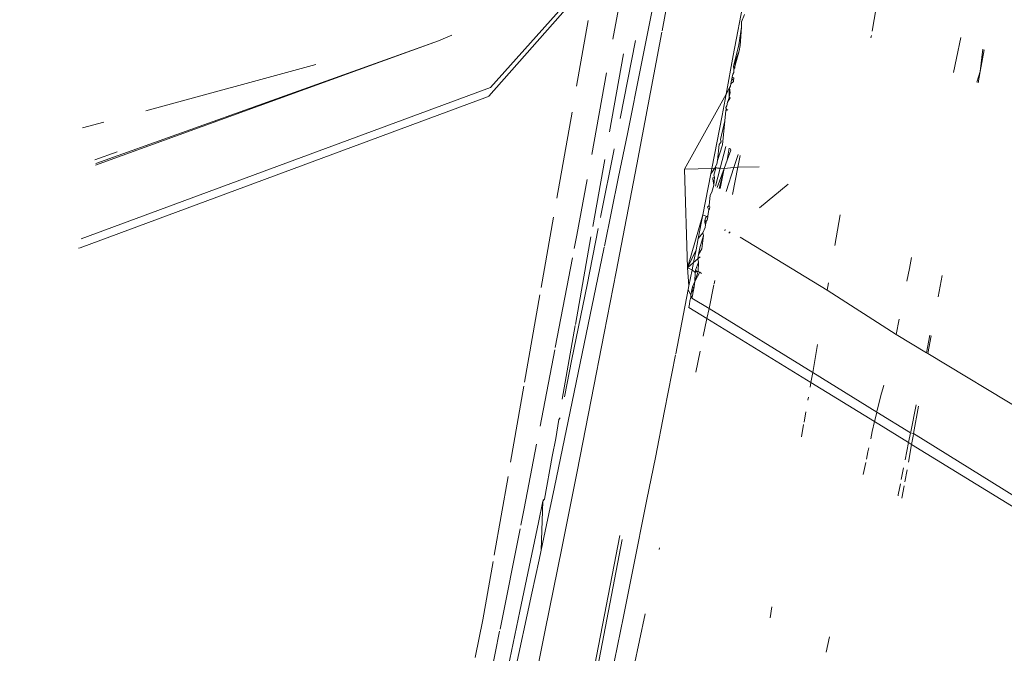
# Model space of a CAD drawing. Header units: millimetres. Extents: x 504675 to 860349, y -23215 to 63575.
# Tile 98 of 177: x 592478 to 592506, y 32857 to 32875. Entities that reach past the tile are written whole.
import ezdxf
from ezdxf import colors
from ezdxf.entities.mleader import LeaderData, LeaderLine
from ezdxf.math import Vec2, Vec3

# ---------------------------------------------------------------- set-up
doc = ezdxf.new("R2010")
doc.units = ezdxf.units.MM
doc.header["$LTSCALE"] = 10
doc.header["$PDMODE"] = 35
doc.header["$PDSIZE"] = -1000
doc.linetypes.add('LEVEL-F-OVERALL LAYOUT$0$HIDDEN', pattern=[0.375, 0.25, -0.125])
doc.layers.get('0').update_dxf_attribs({"linetype": 'CONTINUOUS'})
doc.layers.get('Defpoints').update_dxf_attribs({"color": 253, "linetype": 'CONTINUOUS'})
for name, color, linetype, lineweight in [('ARCH', 8, 'CONTINUOUS', 0), ('DIM', 8, 'CONTINUOUS', 15), ('furniture', 8, 'CONTINUOUS', 5), ('level-C-ELEVATION-$0$I-ANNO-TEXT', 8, 'CONTINUOUS', 18)]:
    doc.layers.add(name, color=color, linetype=linetype, lineweight=lineweight)
doc.layers.add('LEVEL-F-OVERALL LAYOUT$0$DASH1L', color=8, linetype='LEVEL-F-OVERALL LAYOUT$0$HIDDEN')
doc.styles.add('level-C-ELEVATION-$0$KGD - Note', font='romans.shx', dxfattribs={"width": 0.7, "height": 2})
doc.styles.get("Standard").update_dxf_attribs({"font": 'verdana.ttf'})
doc.dimstyles.new('LBF 50', dxfattribs={"dimscale": 25, "dimtxt": 1.75, "dimasz": 1.75, "dimexe": 1, "dimexo": 1, "dimgap": 1, "dimtad": 1, "dimdec": 0, "dimrnd": 5, "dimzin": 12, "dimdsep": 46, "dimtxsty": 'Standard', "dimblk": 'CLOSEDBLANK', "dimcen": 0, "dimclrd": 256, "dimclre": 256, "dimclrt": 256, "dimadec": 0, "dimazin": 3, "dimtfac": 1, "dimtdec": 0, "dimtofl": 0, "dimtmove": 0, "dimatfit": 3, "dimldrblk": 'CLOSEDBLANK', "dimfxl": 0.18, "dimtolj": 1, "dimtzin": 0, "dimlwd": -1, "dimlwe": -1, "dimarcsym": 0})

# ---------------------------------------------------------------- blocks, each defined once
blk = doc.blocks.new('ARCH')
at = {"layer": 'LEVEL-F-OVERALL LAYOUT$0$DASH1L'}
h = blk.add_hatch(dxfattribs=at)
h.set_pattern_fill('ANGLE', color=8, scale=10, angle=352.0664)
h.set_pattern_definition([(352.0664444, (-404119.055, 373340.98), (9.6410197, 69.1814516), [50.8, -19.05]), (82.0664444, (-404119.055, 373340.98), (-69.1814516, 9.6410197), [50.8, -19.05])])
edge = h.paths.add_edge_path(flags=16)
edge.add_line((572074.712, 35847.062), (602196.904, 29528.217))
edge.add_line((602196.904, 29528.217), (599472.63, 39352.005))
edge.add_arc((597545.364, 38817.547), 2000, 15.499436, 89.998351)
edge.add_line((597545.422, 40817.547), (573256.113, 40817.547))
edge.add_arc((576210.344, 22394.182), 18658.72, 99.1099624, 106.6903327)
edge.add_line((570851.58, 40266.829), (572074.712, 35847.062))
h.paths.add_polyline_path([(583373.777, 40815.973), (583374.097, 40875.042), (586424.097, 40859.112), (586423.937, 40815.973)], flags=16)
h.paths.add_polyline_path([(600840.891, 34605.132), (600792.778, 34591.523), (599497.965, 39260.646), (599546.078, 39274.255)])
h.paths.add_polyline_path([(587210.4, 32671.778), (587194.965, 32598.383), (582692.955, 33542.787), (582708.389, 33616.182)])
edge = h.paths.add_edge_path()
edge.add_line((572071.73, 35387.893), (601863.317, 29138.4))
edge.add_arc((601986.5, 29725.619), 600, 258.152638, 375.499436)
edge.add_line((602564.68, 29885.956), (599906.265, 39472.258))
edge.add_arc((597545.364, 38817.547), 2450, 15.499436, 89.998351)
edge.add_line((597545.435, 41267.547), (573220.478, 41267.547))
edge.add_arc((576210.344, 22394.182), 19108.72, 99.0018321, 106.2358191)
edge.add_arc((571035.465, 40164.758), 600, 106.235819, 195.468967)
edge.add_line((570457.2, 40004.728), (571616.648, 35815.082))
edge.add_arc((572194.913, 35975.111), 600, 195.468967, 258.152638)
h.paths.add_polyline_path([(587210.4, 32671.778), (587195.409, 32600.494), (587195.432, 32600.49)])
at = {"layer": 'furniture'}
for p, q in [((592491.598, 32872.7), (592494.597, 32876.062)), ((592491.547, 32872.461), (592494.563, 32875.869)), ((592495.033, 32874.063), (592495.335, 32875.707)), ((592496.295, 32875.708), (592496.049, 32874.457)), ((592498.417, 32873.599), (592498.807, 32875.696)), ((592502.317, 32874.282), (592502.516, 32875.427)), ((592496.591, 32875.225), (592496.415, 32874.291)), ((592498.65, 32874.549), (592498.729, 32874.75)), ((592494.013, 32872.734), (592494.337, 32874.581)), ((592496.049, 32874.457), (592495.825, 32873.33)), ((592498.574, 32873.901), (592498.644, 32874.395)), ((592498.644, 32874.395), (592498.606, 32873.88)), ((592498.65, 32874.549), (592498.644, 32874.395)), ((592490.135, 32874.014), (592490.508, 32874.174)), ((592496.408, 32874.253), (592495.706, 32870.538)), ((592502.284, 32874.095), (592502.296, 32874.163)), ((592504.807, 32874.103), (592504.687, 32873.528)), ((592480.497, 32870.518), (592490.135, 32874.014)), ((592480.507, 32870.569), (592490.135, 32874.014)), ((592495.235, 32871.827), (592495.665, 32874.023)), ((592498.42, 32873.289), (592498.574, 32873.901)), ((592498.579, 32873.733), (592498.606, 32873.88)), ((592505.426, 32873.78), (592505.355, 32873.151)), ((592494.942, 32871.458), (592495.329, 32873.644)), ((592498.417, 32873.599), (592498.213, 32872.514)), ((592498.42, 32873.289), (592498.579, 32873.733)), ((592498.579, 32873.733), (592498.462, 32873.289)), ((592504.687, 32873.528), (592504.599, 32873.126)), ((592505.467, 32873.757), (592505.355, 32873.151)), ((592481.909, 32872.048), (592486.686, 32873.344)), ((592495.439, 32871.401), (592495.825, 32873.33)), ((592498.42, 32873.289), (592498.427, 32873.221)), ((592498.455, 32873.254), (592498.42, 32873.289)), ((592498.427, 32873.221), (592498.455, 32873.254)), ((592498.427, 32873.221), (592498.43, 32873.119)), ((592498.462, 32873.289), (592498.455, 32873.254)), ((592494.437, 32870.822), (592494.858, 32873.111)), ((592498.375, 32872.946), (592498.369, 32872.908)), ((592498.375, 32872.946), (592498.384, 32872.991)), ((592498.375, 32872.946), (592498.423, 32872.894)), ((592498.399, 32873.073), (592498.384, 32872.991)), ((592498.384, 32872.991), (592498.435, 32872.961)), ((592498.43, 32873.119), (592498.399, 32873.073)), ((592498.435, 32872.961), (592498.423, 32872.894)), ((592505.355, 32873.151), (592505.258, 32872.85)), ((592505.355, 32873.151), (592505.296, 32872.834)), ((592480.096, 32868.447), (592491.598, 32872.7)), ((592498.213, 32872.514), (592498.31, 32872.69)), ((592498.31, 32872.69), (592498.301, 32872.546)), ((592498.338, 32872.74), (592498.31, 32872.69)), ((592498.326, 32872.554), (592498.31, 32872.69)), ((592498.35, 32872.805), (592498.338, 32872.74)), ((592498.369, 32872.908), (592498.35, 32872.805)), ((592498.35, 32872.805), (592498.418, 32872.867)), ((592498.418, 32872.867), (592498.423, 32872.894)), ((592480.069, 32868.196), (592491.514, 32872.44)), ((592491.514, 32872.44), (592491.547, 32872.461)), ((592497.048, 32870.403), (592498.213, 32872.514)), ((592498.213, 32872.514), (592498.099, 32871.91)), ((592498.332, 32872.41), (592498.253, 32872.286)), ((592498.299, 32872.408), (592498.253, 32872.286)), ((592498.299, 32872.408), (592498.304, 32872.435)), ((592498.301, 32872.546), (592498.304, 32872.435)), ((592498.304, 32872.435), (592498.326, 32872.554)), ((592498.304, 32872.435), (592498.332, 32872.41)), ((592498.235, 32872.188), (592498.209, 32872.138)), ((592498.209, 32872.138), (592498.216, 32872.093)), ((592498.239, 32872.08), (592498.209, 32872.138)), ((592498.253, 32872.286), (592498.235, 32872.188)), ((592493.461, 32869.593), (592493.886, 32872.012)), ((592498.099, 32871.91), (592497.815, 32870.428)), ((592498.193, 32871.965), (592498.18, 32871.762)), ((592498.208, 32872.05), (592498.193, 32871.965)), ((592498.216, 32872.093), (592498.208, 32872.05)), ((592498.208, 32872.05), (592498.239, 32872.08)), ((592498.216, 32872.093), (592498.267, 32872.063)), ((592480.129, 32871.565), (592480.727, 32871.727)), ((592498.18, 32871.762), (592498.057, 32871.24)), ((592498.18, 32871.762), (592498.108, 32871.089)), ((592495.194, 32870.191), (592495.439, 32871.401)), ((592497.974, 32870.65), (592498.017, 32871.096)), ((592498.108, 32871.089), (592497.974, 32870.65)), ((592498.017, 32871.096), (592498.072, 32871.177)), ((592498.203, 32871.043), (592498.047, 32870.436)), ((592498.072, 32871.177), (592498.057, 32871.24)), ((592480.479, 32870.665), (592481.106, 32870.897)), ((592495.056, 32870.92), (592494.696, 32869.104)), ((592495.068, 32870.981), (592495.056, 32870.92)), ((592498.304, 32870.995), (592498.244, 32870.655)), ((592498.35, 32870.942), (592498.244, 32870.655)), ((592498.328, 32870.983), (592498.35, 32870.942)), ((592498.435, 32870.448), (592498.556, 32870.819)), ((592498.61, 32870.788), (592498.545, 32870.466)), ((592494.469, 32868.791), (592494.805, 32870.682)), ((592495.127, 32867.52), (592495.706, 32870.538)), ((592497.894, 32870.431), (592497.911, 32870.466)), ((592497.955, 32870.547), (592497.911, 32870.466)), ((592497.911, 32870.466), (592497.97, 32870.433)), ((592497.923, 32870.432), (592497.911, 32870.466)), ((592497.974, 32870.65), (592497.955, 32870.547)), ((592498.158, 32870.42), (592498.244, 32870.655)), ((592498.158, 32870.42), (592498.435, 32870.448)), ((592498.216, 32869.78), (592498.435, 32870.448)), ((592498.389, 32869.693), (592498.545, 32870.466)), ((592498.435, 32870.448), (592498.545, 32870.466)), ((592498.545, 32870.466), (592499.142, 32870.472)), ((592495.194, 32870.191), (592494.795, 32868.241)), ((592497.048, 32870.403), (592497.815, 32870.428)), ((592497.048, 32870.403), (592497.131, 32867.629)), ((592497.562, 32869.123), (592497.785, 32870.274)), ((592497.785, 32870.274), (592497.894, 32870.431)), ((592497.815, 32870.428), (592497.785, 32870.274)), ((592497.815, 32870.428), (592497.894, 32870.431)), ((592497.844, 32870.163), (592497.887, 32870.18)), ((592497.868, 32870.237), (592497.923, 32870.432)), ((592497.887, 32870.18), (592497.868, 32870.237)), ((592497.869, 32869.952), (592497.887, 32870.18)), ((592498.047, 32870.436), (592497.917, 32869.928)), ((592498.158, 32870.42), (592497.965, 32869.895)), ((592497.97, 32870.433), (592498.047, 32870.436)), ((592498.158, 32870.42), (592498.017, 32869.864)), ((592498.158, 32870.42), (592498.043, 32869.866)), ((592498.047, 32870.436), (592498.158, 32870.42)), ((592494.019, 32868.549), (592494.308, 32870.12)), ((592497.809, 32869.76), (592497.869, 32869.952)), ((592497.844, 32870.163), (592497.839, 32870.136)), ((592497.839, 32870.136), (592497.869, 32869.952)), ((592499.15, 32869.315), (592499.962, 32869.984)), ((592497.739, 32869.388), (592497.762, 32869.677)), ((592497.809, 32869.76), (592497.762, 32869.677)), ((592497.691, 32869.338), (592497.739, 32869.388)), ((592497.724, 32869.263), (592497.691, 32869.338)), ((592497.739, 32869.388), (592497.753, 32869.343)), ((592497.753, 32869.343), (592497.743, 32869.291)), ((592494.696, 32869.104), (592494.684, 32869.045)), ((592497.131, 32867.629), (592497.562, 32869.123)), ((592497.562, 32869.123), (592497.432, 32868.458)), ((592497.562, 32869.123), (592497.662, 32869.073)), ((592497.662, 32869.073), (592497.638, 32869.027)), ((592497.705, 32869.095), (592497.662, 32869.073)), ((592497.662, 32869.073), (592497.698, 32869.055)), ((592497.698, 32869.055), (592497.705, 32869.095)), ((592497.705, 32869.095), (592497.713, 32869.137)), ((592497.713, 32869.137), (592497.719, 32869.227)), ((592497.743, 32869.291), (592497.719, 32869.227)), ((592497.719, 32869.227), (592497.724, 32869.263)), ((592497.743, 32869.291), (592497.724, 32869.263)), ((592501.269, 32868.261), (592501.418, 32869.118)), ((592493.019, 32867.079), (592493.366, 32869.054)), ((592497.62, 32868.957), (592497.616, 32868.908)), ((592497.652, 32868.92), (592497.616, 32868.908)), ((592497.616, 32868.908), (592497.637, 32868.842)), ((592497.628, 32868.998), (592497.62, 32868.957)), ((592497.682, 32868.975), (592497.62, 32868.957)), ((592497.62, 32868.957), (592497.652, 32868.92)), ((592497.637, 32868.842), (592497.622, 32868.762)), ((592497.638, 32869.027), (592497.628, 32868.998)), ((592497.637, 32868.842), (592497.652, 32868.92)), ((592497.652, 32868.92), (592497.682, 32868.975)), ((592497.682, 32868.975), (592497.687, 32869.023)), ((592497.687, 32869.023), (592497.698, 32869.055)), ((592493.948, 32868.175), (592494.019, 32868.549)), ((592494.622, 32868.734), (592494.306, 32867.151)), ((592497.557, 32868.619), (592497.432, 32868.458)), ((592497.479, 32868.194), (592497.581, 32868.541)), ((592497.581, 32868.541), (592497.528, 32868.17)), ((592497.557, 32868.619), (592497.622, 32868.762)), ((592497.581, 32868.541), (592497.557, 32868.619)), ((592498.19, 32868.712), (592498.182, 32868.672)), ((592498.289, 32868.607), (592498.329, 32868.64)), ((592493.982, 32866.038), (592494.418, 32868.503)), ((592497.432, 32868.458), (592497.369, 32868.14)), ((592501.05, 32867.008), (592498.605, 32868.497)), ((592480.02, 32868.184), (592480.069, 32868.196)), ((592494.779, 32868.165), (592493.39, 32861.466)), ((592494.789, 32868.21), (592494.779, 32868.165)), ((592497.369, 32868.14), (592497.131, 32867.629)), ((592497.369, 32868.14), (592497.298, 32867.778)), ((592497.421, 32867.888), (592497.443, 32868.008)), ((592497.443, 32868.008), (592497.479, 32868.194)), ((592497.528, 32868.17), (592497.443, 32868.008)), ((592493.413, 32865.392), (592493.897, 32867.912)), ((592497.131, 32867.629), (592497.298, 32867.778)), ((592497.259, 32867.578), (592497.298, 32867.778)), ((592497.298, 32867.778), (592497.421, 32867.888)), ((592497.441, 32867.793), (592497.358, 32867.566)), ((592497.421, 32867.888), (592497.484, 32867.945)), ((592497.441, 32867.793), (592497.421, 32867.888)), ((592497.441, 32867.793), (592497.426, 32867.533)), ((592503.365, 32867.613), (592503.427, 32867.924)), ((592495.127, 32867.52), (592494.792, 32865.793)), ((592497.131, 32867.629), (592497.259, 32867.578)), ((592497.131, 32867.629), (592497.17, 32867.123)), ((592497.259, 32867.578), (592497.17, 32867.123)), ((592497.259, 32867.578), (592497.349, 32867.501)), ((592497.426, 32867.533), (592497.34, 32867.25)), ((592497.34, 32867.25), (592497.473, 32867.507)), ((592497.34, 32867.25), (592497.349, 32867.501)), ((592497.358, 32867.566), (592497.349, 32867.501)), ((592497.349, 32867.501), (592497.391, 32867.525)), ((592497.391, 32867.525), (592497.358, 32867.566)), ((592497.391, 32867.525), (592497.426, 32867.533)), ((592497.426, 32867.533), (592497.473, 32867.507)), ((592497.473, 32867.507), (592497.524, 32867.472)), ((592503.365, 32867.613), (592503.294, 32867.254)), ((592504.281, 32867.416), (592504.173, 32866.817)), ((592494.306, 32867.151), (592493.884, 32865.062)), ((592497.274, 32867.1), (592497.34, 32867.25)), ((592497.34, 32867.25), (592497.32, 32867.1)), ((592497.871, 32867.154), (592497.734, 32866.485)), ((592497.896, 32867.272), (592497.876, 32867.179)), ((592501.05, 32867.008), (592501.087, 32867.215)), ((592492.552, 32864.416), (592492.984, 32866.877)), ((592497.151, 32867.027), (592496.799, 32865.219)), ((592497.17, 32867.123), (592497.151, 32867.027)), ((592497.151, 32867.027), (592497.222, 32866.861)), ((592497.222, 32866.861), (592497.219, 32866.802)), ((592497.261, 32867.062), (592497.222, 32866.861)), ((592497.274, 32867.1), (592497.261, 32867.062)), ((592497.278, 32866.914), (592497.261, 32867.062)), ((592497.269, 32866.844), (592497.278, 32866.914)), ((592497.274, 32867.1), (592497.304, 32867.052)), ((592497.304, 32867.052), (592497.278, 32866.914)), ((592497.32, 32867.1), (592497.304, 32867.052)), ((592502.991, 32865.763), (592501.05, 32867.008)), ((592497.168, 32866.517), (592497.183, 32866.608)), ((592497.191, 32866.705), (592497.183, 32866.608)), ((592497.191, 32866.705), (592497.219, 32866.802)), ((592497.219, 32866.802), (592497.269, 32866.844)), ((592497.269, 32866.844), (592497.255, 32866.78)), ((592497.255, 32866.78), (592497.734, 32866.485)), ((592497.168, 32866.517), (592497.676, 32866.204)), ((592497.676, 32866.204), (592497.734, 32866.485)), ((592497.734, 32866.485), (592500.647, 32864.689)), ((592497.574, 32865.709), (592497.676, 32866.204)), ((592497.676, 32866.204), (592500.598, 32864.408)), ((592503.079, 32866.186), (592502.991, 32865.763)), ((592493.61, 32863.939), (592493.977, 32866.011)), ((592494.792, 32865.793), (592494.426, 32863.922)), ((592503.842, 32865.248), (592502.991, 32865.763)), ((592503.939, 32865.741), (592503.842, 32865.248)), ((592500.647, 32864.689), (592500.784, 32865.476)), ((592503.976, 32865.722), (592503.886, 32865.222)), ((592492.988, 32863.183), (592493.401, 32865.331)), ((592496.793, 32865.188), (592496.485, 32863.61)), ((592497.366, 32864.698), (592497.489, 32865.295)), ((592503.886, 32865.222), (592503.842, 32865.248)), ((592506.779, 32863.471), (592503.886, 32865.222)), ((592493.884, 32865.062), (592493.669, 32864.011)), ((592500.598, 32864.408), (592500.647, 32864.689)), ((592500.647, 32864.689), (592502.447, 32863.58)), ((592500.575, 32864.279), (592500.598, 32864.408)), ((592500.598, 32864.408), (592502.384, 32863.31)), ((592492.158, 32862.174), (592492.532, 32864.307)), ((592502.639, 32864.301), (592502.563, 32864.04)), ((592502.648, 32864.334), (592502.639, 32864.301)), ((592494.426, 32863.922), (592494.028, 32861.907)), ((592500.511, 32863.909), (592500.526, 32863.995)), ((592502.563, 32864.04), (592502.464, 32863.656)), ((592496.485, 32863.61), (592496.226, 32862.298)), ((592500.404, 32863.295), (592500.455, 32863.588)), ((592502.447, 32863.58), (592502.4, 32863.383)), ((592502.447, 32863.58), (592503.397, 32862.993)), ((592502.464, 32863.656), (592502.453, 32863.607)), ((592503.554, 32863.78), (592503.404, 32863.026)), ((592503.619, 32863.74), (592503.482, 32862.978)), ((592493.51, 32863.373), (592493.429, 32862.836)), ((592493.548, 32863.416), (592493.51, 32863.373)), ((592502.384, 32863.31), (592502.321, 32863.029)), ((592502.4, 32863.383), (592502.384, 32863.31)), ((592502.384, 32863.31), (592503.343, 32862.721)), ((592500.333, 32862.884), (592500.393, 32863.23)), ((592502.321, 32863.029), (592502.277, 32862.826)), ((592503.397, 32862.993), (592503.343, 32862.721)), ((592503.397, 32862.993), (592503.482, 32862.978)), ((592503.482, 32862.978), (592509.765, 32859.068)), ((592493.325, 32862.331), (592493.429, 32862.836)), ((592503.343, 32862.721), (592503.246, 32862.232)), ((592503.343, 32862.721), (592503.427, 32862.669)), ((592503.476, 32862.945), (592503.427, 32862.669)), ((592492.542, 32860.864), (592492.89, 32862.676)), ((592502.199, 32862.463), (592502.156, 32862.258)), ((592502.222, 32862.572), (592502.199, 32862.463)), ((592503.427, 32862.669), (592503.338, 32862.175)), ((592503.427, 32862.669), (592509.714, 32858.804)), ((592493.325, 32862.331), (592493.112, 32861.128)), ((592496.226, 32862.298), (592495.991, 32861.117)), ((592502.136, 32862.164), (592502.065, 32861.824)), ((592494.028, 32861.907), (592493.597, 32859.749)), ((592503.201, 32862.009), (592503.135, 32861.679)), ((592503.298, 32861.953), (592503.238, 32861.618)), ((592491.697, 32859.552), (592492.087, 32861.77)), ((592493.168, 32860.411), (592493.39, 32861.466)), ((592503.113, 32861.566), (592503.05, 32861.252)), ((592503.217, 32861.503), (592503.155, 32861.158)), ((592493.065, 32861.071), (592492.942, 32860.475)), ((592493.016, 32859.698), (592493.065, 32861.071)), ((592493.065, 32861.071), (592493.112, 32861.128)), ((592493.112, 32861.128), (592493.072, 32861.106)), ((592495.585, 32859.098), (592495.991, 32861.117)), ((592503.05, 32861.252), (592503.045, 32861.225)), ((592492.45, 32860.402), (592492.542, 32860.864)), ((592491.863, 32857.48), (592492.429, 32860.301)), ((592492.942, 32860.475), (592492.42, 32857.978)), ((592493.016, 32859.698), (592493.168, 32860.411)), ((592494.061, 32853.576), (592495.296, 32860.001)), ((592494.081, 32854.158), (592495.225, 32860.107)), ((592493.016, 32859.698), (592492.958, 32859.428)), ((592493.597, 32859.749), (592493.132, 32857.448)), ((592496.341, 32859.761), (592496.331, 32859.715)), ((592492.958, 32859.428), (592492.754, 32858.492)), ((592491.379, 32857.74), (592491.666, 32859.376)), ((592495.328, 32857.832), (592495.585, 32859.098)), ((592492.754, 32858.492), (592492.131, 32855.593)), ((592499.448, 32857.799), (592499.501, 32858.108)), ((592491.163, 32856.685), (592491.379, 32857.74)), ((592492.42, 32857.978), (592491.885, 32855.449)), ((592495.328, 32857.832), (592494.909, 32855.797)), ((592495.944, 32857.905), (592495.625, 32856.412)), ((592493.132, 32857.448), (592492.632, 32855.005)), ((592491.33, 32854.821), (592491.851, 32857.417)), ((592501.117, 32857.264), (592501.027, 32856.828))]:
    blk.add_line(p, q, dxfattribs=at)
blk = doc.blocks.new('level-C-ELEVATION-$0$_Open90')
at = {"color": 0, "linetype": 'ByBlock', "lineweight": -2}
for p, q in [((-0.5, 0.5), (0, 0)), ((0, 0), (-1, 0)), ((0, 0), (-0.5, -0.5))]:
    blk.add_line(p, q, dxfattribs=at)
blk = doc.blocks.new('_ClosedBlank')
at = {"color": 0, "linetype": 'ByBlock', "lineweight": -2}
for p, q in [((-1, 0.16667), (0, 0)), ((-1, 0.16667), (-1, -0.16667)), ((0, 0), (-1, -0.16667))]:
    blk.add_line(p, q, dxfattribs=at)
blk = doc.blocks.new('*D67')
at = {"layer": 'Defpoints', "color": 0, "ltscale": 0.25, "transparency": 16777216}
for p in [(592954.14, 34131.711), (593370.787, 32690.738), (592853.033, 32541.033)]:
    blk.add_point(p, dxfattribs=at)
at = {"layer": 'DIM', "ltscale": 0.25}
for p, q in [((592930.124, 34124.767), (592412.37, 33975.062)), ((592448.538, 33939.978), (592840.881, 32583.061)), ((593346.771, 32683.793), (592829.017, 32534.089))]:
    blk.add_line(p, q, dxfattribs=at)
at = {"layer": 'DIM', "ltscale": 0.25, "xscale": 43.75, "yscale": 43.75, "zscale": 43.75}
for p, rotation in [((592436.386, 33982.006), 106.1268337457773), ((592853.033, 32541.033), 286.1268337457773)]:
    blk.add_blockref('_ClosedBlank', p, dxfattribs=dict(at, rotation=rotation))
at = {"layer": 'DIM', "ltscale": 0.25, "insert": (592718.726, 33282.921), "char_height": 100, "attachment_point": 5, "rotation": 286.1268}
blk.add_mtext('\\A1;1500', dxfattribs=at)

msp = doc.modelspace()

# ---------------------------------------------------------------- block references
at = {"layer": 'ARCH'}
msp.add_blockref('ARCH', (0, 0), dxfattribs=at)

# ---------------------------------------------------------------- dimensions: what is measured, and where the dimension line sits
at = {"layer": 'DIM', "color": 1, "ltscale": 0.25}
dim = msp.add_linear_dim(base=(592853.033, 32541.033), p1=(592954.14, 34131.711), p2=(593370.787, 32690.738), angle=106.1268, dimstyle='LBF 50', override={"dimtxt": 4, "dimtad": 3}, dxfattribs=at)
dim.commit()
dim.dimension.update_dxf_attribs({"geometry": '*D67', "text_midpoint": (592718.726, 33282.921)})

# ---------------------------------------------------------------- leaders
at = {"layer": 'level-C-ELEVATION-$0$I-ANNO-TEXT', "ltscale": 0.25}
ml = msp.add_multileader_mtext('Standard', dxfattribs=at)
ml.set_content('{\\fIBM Plex Mono Medium|b0|i0|c0|p49;SIGNAGE}', color=142, style='level-C-ELEVATION-$0$KGD - Note')
ml.set_leader_properties(color=1)
ml.set_arrow_properties(name='level-C-ELEVATION-$0$_Open90')
ml.build(insert=Vec2(0, 0))
ml.multileader.update_dxf_attribs({"text_right_attachment_type": 3, "dogleg_length": 3, "arrow_head_size": 100, "scale": 50})
ctx = ml.context
ctx.base_point, ctx.scale, ctx.char_height, ctx.arrow_head_size, ctx.landing_gap_size, ctx.plane_origin, ctx.plane_x_axis, ctx.plane_y_axis = Vec3(635485.687, 31928.669), 50, 100, 100, 50, Vec3(635310.34, 32749.039), Vec3(0.965084, 0.261939), Vec3(-0.261939, 0.965084)
ctx.right_attachment, ctx.text_align_type = 3, 2
notes = []
notes.append((ctx, [(1, (1, 1, 0), (636135.51, 32105.041), (-0.965084, -0.261939), 150, [(0, [(636640.118, 33032.464)], 0, [])])]))
ctx.mtext.insert, ctx.mtext.text_direction, ctx.mtext.rotation, ctx.mtext.width, ctx.mtext.alignment, ctx.mtext.flow_direction = Vec3(635932.016, 32091.257), Vec3(0.965084, 0.261939), 0.265031, 1652.66293, 3, 5
for ctx, leaders in notes:
    for number, flags, end, landing, length, lines in leaders:
        leader = LeaderData()
        leader.index, (leader.has_last_leader_line, leader.has_dogleg_vector, leader.attachment_direction) = number, flags
        leader.last_leader_point, leader.dogleg_vector, leader.dogleg_length = Vec3(end), Vec3(landing), length
        for number, points, colour, breaks in lines:
            line = LeaderLine()
            line.index, line.vertices, line.color, line.breaks = number, Vec3.list(points), colors.encode_raw_color(colour), breaks
            leader.lines.append(line)
        ctx.leaders.append(leader)

doc.saveas('drawing.dxf')
